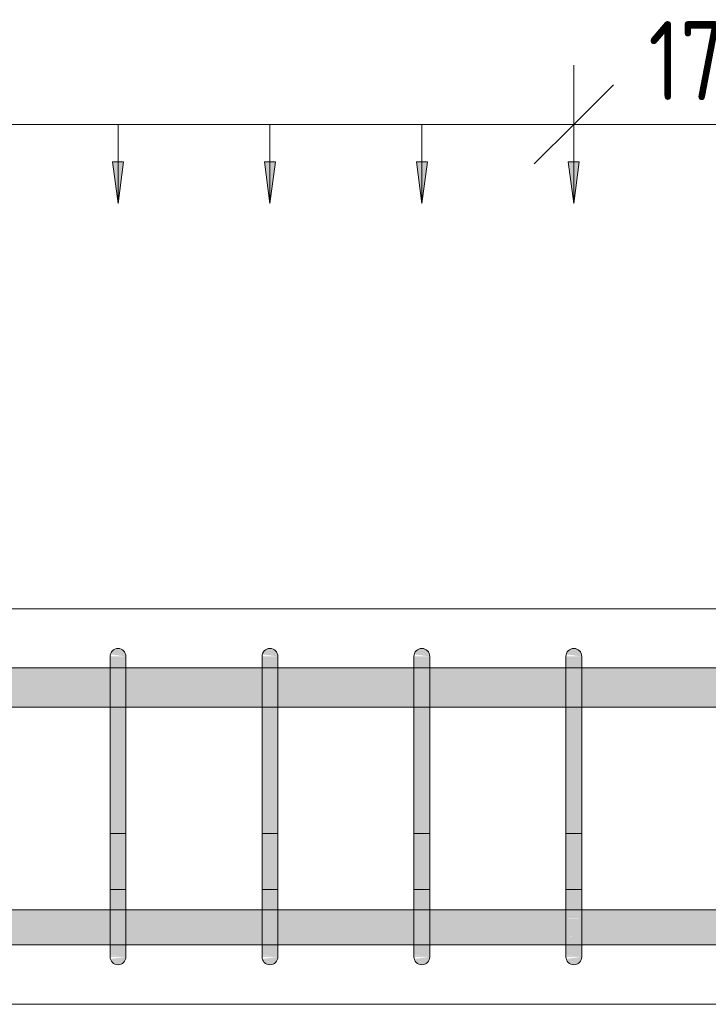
# Model space of a CAD drawing. Header units: millimetres. Extents: x 4307 to 42792, y 1610 to 10025.
# Tile 103 of 256: x 16388 to 16823, y 8670 to 9293. Entities that reach past the tile are written whole.
import ezdxf

# ---------------------------------------------------------------- set-up
doc = ezdxf.new("R2010")
doc.units = ezdxf.units.MM
for name, color, linetype, lineweight in [('A-ANNO-DIMS', 211, 'Continuous', 5), ('A-ANNO-DIMS-25', 211, 'Continuous', 5), ('S-BEAM', 12, 'Continuous', 9), ('S-RBAR', 171, 'Continuous', 5)]:
    doc.layers.add(name, color=color, linetype=linetype, lineweight=lineweight)
doc.styles.add('Arial_1', font='arial.ttf', dxfattribs={"height": 62.5})
doc.styles.add('ISOCPEUR_2', font='isocpeur.ttf', dxfattribs={"width": 0.8, "height": 50})
doc.dimstyles.new('Vnitřní', dxfattribs={"dimscale": 304.8, "dimtxt": 49.799059, "dimasz": 0.164042, "dimexe": 0.123031, "dimexo": 0.0625, "dimgap": 0, "dimtad": 1, "dimdec": 0, "dimzin": 0, "dimdsep": 46, "dimtxsty": 'ISOCPEUR_2', "dimblk1": 'OBLIQUE', "dimblk2": 'OBLIQUE', "dimsah": 1, "dimcen": 0.09, "dimdle": 0.123031, "dimazin": 0, "dimtfac": 1, "dimtdec": 4, "dimtix": 1, "dimtmove": 0, "dimatfit": 3, "dimfxl": 0.123031, "dimfxlon": 1, "dimtvp": 1, "dimtolj": 1, "dimtzin": 0, "dimarcsym": 2})
doc.dimstyles.new('Výztuž_kusy__řezy_', dxfattribs={"dimscale": 304.8, "dimtxt": 0.18, "dimasz": 0, "dimexe": 0, "dimexo": 0.0625, "dimgap": 0.082021, "dimtad": 1, "dimdec": 0, "dimzin": 0, "dimdsep": 46, "dimtxsty": 'Arial_1', "dimblk1": 'NONE', "dimblk2": 'NONE', "dimsah": 1, "dimcen": 0.09, "dimazin": 0, "dimtfac": 1, "dimtdec": 4, "dimtix": 1, "dimtmove": 0, "dimatfit": 3, "dimfxl": 0.164042, "dimfxlon": 1, "dimtvp": 1, "dimtfill": 1, "dimtolj": 1, "dimtzin": 0, "dimarcsym": 2})

# ---------------------------------------------------------------- blocks, each defined once
blk = doc.blocks.new('DIMBLOCK120-V1')
at = {"layer": 'A-ANNO-DIMS-25'}
for points in [[(16354.14, 9176.43), (16357.6, 9202.72), (16350.68, 9202.72)], [(16450.16, 9176.43), (16453.62, 9202.72), (16446.7, 9202.72)]]:
    blk.add_hatch(color=256, dxfattribs=at).paths.add_polyline_path(points)
for p, q in [((16354.14, 9226.43), (16450.16, 9226.43)), ((16354.14, 9226.43), (16354.14, 9226.43)), ((16354.14, 9226.43), (16354.14, 9176.43)), ((16450.16, 9226.43), (16450.16, 9226.43)), ((16450.16, 9226.43), (16450.16, 9176.43)), ((16357.6, 9202.72), (16350.68, 9202.72)), ((16350.68, 9202.72), (16354.14, 9176.43)), ((16354.14, 9176.43), (16357.6, 9202.72)), ((16453.62, 9202.72), (16446.7, 9202.72)), ((16446.7, 9202.72), (16450.16, 9176.43)), ((16450.16, 9176.43), (16453.62, 9202.72))]:
    blk.add_line(p, q, dxfattribs=at)
blk = doc.blocks.new('_None')
blk = doc.blocks.new('DIMBLOCK121-V1')
at = {"layer": 'A-ANNO-DIMS-25'}
for points in [[(16450.16, 9176.43), (16453.62, 9202.72), (16446.7, 9202.72)], [(16546.17, 9176.43), (16549.63, 9202.72), (16542.71, 9202.72)]]:
    blk.add_hatch(color=256, dxfattribs=at).paths.add_polyline_path(points)
for p, q in [((16450.16, 9226.43), (16546.17, 9226.43)), ((16450.16, 9226.43), (16450.16, 9226.43)), ((16450.16, 9226.43), (16450.16, 9176.43)), ((16546.17, 9226.43), (16546.17, 9226.43)), ((16546.17, 9226.43), (16546.17, 9176.43)), ((16453.62, 9202.72), (16446.7, 9202.72)), ((16446.7, 9202.72), (16450.16, 9176.43)), ((16450.16, 9176.43), (16453.62, 9202.72)), ((16549.63, 9202.72), (16542.71, 9202.72)), ((16542.71, 9202.72), (16546.17, 9176.43)), ((16546.17, 9176.43), (16549.63, 9202.72))]:
    blk.add_line(p, q, dxfattribs=at)
blk = doc.blocks.new('DIMBLOCK122-V1')
at = {"layer": 'A-ANNO-DIMS-25'}
for points in [[(16546.17, 9176.43), (16549.63, 9202.72), (16542.71, 9202.72)], [(16642.19, 9176.43), (16645.65, 9202.72), (16638.73, 9202.72)]]:
    blk.add_hatch(color=256, dxfattribs=at).paths.add_polyline_path(points)
for p, q in [((16546.17, 9226.43), (16642.19, 9226.43)), ((16546.17, 9226.43), (16546.17, 9226.43)), ((16546.17, 9226.43), (16546.17, 9176.43)), ((16642.19, 9226.43), (16642.19, 9226.43)), ((16642.19, 9226.43), (16642.19, 9176.43)), ((16549.63, 9202.72), (16542.71, 9202.72)), ((16542.71, 9202.72), (16546.17, 9176.43)), ((16546.17, 9176.43), (16549.63, 9202.72)), ((16645.65, 9202.72), (16638.73, 9202.72)), ((16638.73, 9202.72), (16642.19, 9176.43)), ((16642.19, 9176.43), (16645.65, 9202.72))]:
    blk.add_line(p, q, dxfattribs=at)
blk = doc.blocks.new('DIMBLOCK123-V1')
at = {"layer": 'A-ANNO-DIMS-25'}
for points in [[(16642.19, 9176.43), (16645.65, 9202.72), (16638.73, 9202.72)], [(16738.2, 9176.43), (16741.67, 9202.72), (16734.74, 9202.72)]]:
    blk.add_hatch(color=256, dxfattribs=at).paths.add_polyline_path(points)
for p, q in [((16642.19, 9226.43), (16738.2, 9226.43)), ((16642.19, 9226.43), (16642.19, 9226.43)), ((16642.19, 9226.43), (16642.19, 9176.43)), ((16738.2, 9226.43), (16738.2, 9226.43)), ((16738.2, 9226.43), (16738.2, 9176.43)), ((16645.65, 9202.72), (16638.73, 9202.72)), ((16638.73, 9202.72), (16642.19, 9176.43)), ((16642.19, 9176.43), (16645.65, 9202.72)), ((16741.67, 9202.72), (16734.74, 9202.72)), ((16734.74, 9202.72), (16738.2, 9176.43)), ((16738.2, 9176.43), (16741.67, 9202.72))]:
    blk.add_line(p, q, dxfattribs=at)
blk = doc.blocks.new('DIMBLOCK124-V1')
at = {"layer": 'A-ANNO-DIMS-25'}
for points in [[(15490, 9176.43), (15493.46, 9202.72), (15486.54, 9202.72)], [(15586.02, 9176.43), (15589.48, 9202.72), (15582.55, 9202.72)], [(15682.03, 9176.43), (15685.49, 9202.72), (15678.57, 9202.72)], [(15778.05, 9176.43), (15781.51, 9202.72), (15774.59, 9202.72)], [(15874.06, 9176.43), (15877.52, 9202.72), (15870.6, 9202.72)], [(15970.08, 9176.43), (15973.54, 9202.72), (15966.62, 9202.72)], [(16066.09, 9176.43), (16069.56, 9202.72), (16062.63, 9202.72)], [(16162.11, 9176.43), (16165.57, 9202.72), (16158.65, 9202.72)], [(16258.13, 9176.43), (16261.59, 9202.72), (16254.66, 9202.72)], [(16354.14, 9176.43), (16357.6, 9202.72), (16350.68, 9202.72)], [(16450.16, 9176.43), (16453.62, 9202.72), (16446.7, 9202.72)], [(16546.17, 9176.43), (16549.63, 9202.72), (16542.71, 9202.72)], [(16642.19, 9176.43), (16645.65, 9202.72), (16638.73, 9202.72)], [(16738.2, 9176.43), (16741.67, 9202.72), (16734.74, 9202.72)]]:
    blk.add_hatch(color=256, dxfattribs=at).paths.add_polyline_path(points)
for p, q in [((15490, 9226.43), (16738.2, 9226.43)), ((15490, 9226.43), (15586.02, 9226.43)), ((15490, 9226.43), (15490, 9226.43)), ((15490, 9226.43), (15490, 9176.43)), ((15586.02, 9226.43), (15682.03, 9226.43)), ((15586.02, 9226.43), (15586.02, 9226.43)), ((15586.02, 9226.43), (15586.02, 9176.43)), ((15682.03, 9226.43), (15778.05, 9226.43)), ((15682.03, 9226.43), (15682.03, 9226.43)), ((15682.03, 9226.43), (15682.03, 9176.43)), ((15778.05, 9226.43), (15874.06, 9226.43)), ((15778.05, 9226.43), (15778.05, 9226.43)), ((15778.05, 9226.43), (15778.05, 9176.43)), ((15874.06, 9226.43), (15970.08, 9226.43)), ((15874.06, 9226.43), (15874.06, 9226.43)), ((15874.06, 9226.43), (15874.06, 9176.43)), ((15970.08, 9226.43), (16066.09, 9226.43)), ((15970.08, 9226.43), (15970.08, 9226.43)), ((15970.08, 9226.43), (15970.08, 9176.43)), ((16066.09, 9226.43), (16162.11, 9226.43)), ((16066.09, 9226.43), (16066.09, 9226.43)), ((16066.09, 9226.43), (16066.09, 9176.43)), ((16162.11, 9226.43), (16258.13, 9226.43)), ((16162.11, 9226.43), (16162.11, 9226.43)), ((16162.11, 9226.43), (16162.11, 9176.43)), ((16258.13, 9226.43), (16354.14, 9226.43)), ((16258.13, 9226.43), (16258.13, 9226.43)), ((16258.13, 9226.43), (16258.13, 9176.43)), ((16354.14, 9226.43), (16450.16, 9226.43)), ((16354.14, 9226.43), (16354.14, 9226.43)), ((16354.14, 9226.43), (16354.14, 9176.43)), ((16450.16, 9226.43), (16546.17, 9226.43)), ((16450.16, 9226.43), (16450.16, 9226.43)), ((16450.16, 9226.43), (16450.16, 9176.43)), ((16546.17, 9226.43), (16642.19, 9226.43)), ((16546.17, 9226.43), (16546.17, 9226.43)), ((16546.17, 9226.43), (16546.17, 9176.43)), ((16642.19, 9226.43), (16738.2, 9226.43)), ((16642.19, 9226.43), (16642.19, 9226.43)), ((16642.19, 9226.43), (16642.19, 9176.43)), ((16738.2, 9226.43), (16738.2, 9226.43)), ((16738.2, 9226.43), (16738.2, 9176.43)), ((15493.46, 9202.72), (15486.54, 9202.72)), ((15486.54, 9202.72), (15490, 9176.43)), ((15490, 9176.43), (15493.46, 9202.72)), ((15589.48, 9202.72), (15582.55, 9202.72)), ((15582.55, 9202.72), (15586.02, 9176.43)), ((15586.02, 9176.43), (15589.48, 9202.72)), ((15685.49, 9202.72), (15678.57, 9202.72)), ((15678.57, 9202.72), (15682.03, 9176.43)), ((15682.03, 9176.43), (15685.49, 9202.72)), ((15781.51, 9202.72), (15774.59, 9202.72)), ((15774.59, 9202.72), (15778.05, 9176.43)), ((15778.05, 9176.43), (15781.51, 9202.72)), ((15877.52, 9202.72), (15870.6, 9202.72)), ((15870.6, 9202.72), (15874.06, 9176.43)), ((15874.06, 9176.43), (15877.52, 9202.72)), ((15973.54, 9202.72), (15966.62, 9202.72)), ((15966.62, 9202.72), (15970.08, 9176.43)), ((15970.08, 9176.43), (15973.54, 9202.72)), ((16069.56, 9202.72), (16062.63, 9202.72)), ((16062.63, 9202.72), (16066.09, 9176.43)), ((16066.09, 9176.43), (16069.56, 9202.72)), ((16165.57, 9202.72), (16158.65, 9202.72)), ((16158.65, 9202.72), (16162.11, 9176.43)), ((16162.11, 9176.43), (16165.57, 9202.72)), ((16261.59, 9202.72), (16254.66, 9202.72)), ((16254.66, 9202.72), (16258.13, 9176.43)), ((16258.13, 9176.43), (16261.59, 9202.72)), ((16357.6, 9202.72), (16350.68, 9202.72)), ((16350.68, 9202.72), (16354.14, 9176.43)), ((16354.14, 9176.43), (16357.6, 9202.72)), ((16453.62, 9202.72), (16446.7, 9202.72)), ((16446.7, 9202.72), (16450.16, 9176.43)), ((16450.16, 9176.43), (16453.62, 9202.72)), ((16549.63, 9202.72), (16542.71, 9202.72)), ((16542.71, 9202.72), (16546.17, 9176.43)), ((16546.17, 9176.43), (16549.63, 9202.72)), ((16645.65, 9202.72), (16638.73, 9202.72)), ((16638.73, 9202.72), (16642.19, 9176.43)), ((16642.19, 9176.43), (16645.65, 9202.72)), ((16741.67, 9202.72), (16734.74, 9202.72)), ((16734.74, 9202.72), (16738.2, 9176.43)), ((16738.2, 9176.43), (16741.67, 9202.72))]:
    blk.add_line(p, q, dxfattribs=at)
blk = doc.blocks.new('DIMBLOCK212-V1')
at = {"layer": 'A-ANNO-DIMS-25'}
for p, q in [((16738.2, 9226.43), (16738.2, 9263.93)), ((16908.2, 9226.43), (16908.2, 9263.93)), ((16738.2, 9226.43), (16763.2, 9251.43)), ((16908.2, 9226.43), (16933.2, 9251.43)), ((16700.7, 9226.43), (16945.7, 9226.43)), ((16738.2, 9226.43), (16713.2, 9201.43)), ((16738.2, 9226.43), (16738.2, 9188.93)), ((16908.2, 9226.43), (16883.2, 9201.43)), ((16908.2, 9226.43), (16908.2, 9188.93))]:
    blk.add_line(p, q, dxfattribs=at)
at = {"layer": 'A-ANNO-DIMS-25', "color": 0, "insert": (16785.38, 9291.76), "char_height": 50, "width": 90.7875, "attachment_point": 1, "line_spacing_factor": 1.149209, "style": 'ISOCPEUR_2'}
blk.add_mtext('170', dxfattribs=at)
blk = doc.blocks.new('_Oblique')
at = {"color": 0, "linetype": 'ByBlock', "lineweight": -2}
blk.add_line((-0.5, -0.5), (0.5, 0.5), dxfattribs=at)

msp = doc.modelspace()

# ---------------------------------------------------------------- hatches: boundary and pattern name
at = {"layer": 'S-RBAR'}
for points in [[(16455.16, 8890), (16454.99, 8891.29), (16454.49, 8892.5), (16453.69, 8893.54), (16452.66, 8894.33), (16451.45, 8894.83), (16450.16, 8895), (16448.86, 8894.83), (16447.66, 8894.33), (16446.62, 8893.54), (16445.83, 8892.5), (16445.33, 8891.29), (16454.99, 8890.02)], [(16551.17, 8890), (16551, 8891.29), (16550.5, 8892.5), (16549.71, 8893.54), (16548.67, 8894.33), (16547.47, 8894.83), (16546.17, 8895), (16544.88, 8894.83), (16543.67, 8894.33), (16542.64, 8893.54), (16541.84, 8892.5), (16541.34, 8891.29), (16551, 8890.02)], [(16647.19, 8890), (16647.02, 8891.29), (16646.52, 8892.5), (16645.72, 8893.54), (16644.69, 8894.33), (16643.48, 8894.83), (16642.19, 8895), (16640.89, 8894.83), (16639.69, 8894.33), (16638.65, 8893.54), (16637.86, 8892.5), (16637.36, 8891.29), (16647.02, 8890.02)], [(16743.2, 8890), (16743.03, 8891.29), (16742.53, 8892.5), (16741.74, 8893.54), (16740.7, 8894.33), (16739.5, 8894.83), (16738.2, 8895), (16736.91, 8894.83), (16735.7, 8894.33), (16734.67, 8893.54), (16733.87, 8892.5), (16733.38, 8891.29), (16743.03, 8890.02)], [(16455.16, 8865), (16455.16, 8890), (16445.16, 8890), (16445.16, 8865)], [(16551.17, 8865), (16551.17, 8890), (16541.17, 8890), (16541.17, 8865)], [(16647.19, 8865), (16647.19, 8890), (16637.19, 8890), (16637.19, 8865)], [(16743.2, 8865), (16743.2, 8890), (16733.2, 8890), (16733.2, 8865)], [(16455.16, 8725), (16455.16, 8865), (16445.16, 8865), (16445.16, 8725)], [(16551.17, 8725), (16551.17, 8865), (16541.17, 8865), (16541.17, 8725)], [(16647.19, 8725), (16647.19, 8865), (16637.19, 8865), (16637.19, 8725)], [(16743.2, 8725), (16743.2, 8865), (16733.2, 8865), (16733.2, 8725)], [(16450.16, 8695), (16451.45, 8695.17), (16452.66, 8695.67), (16453.69, 8696.46), (16454.49, 8697.5), (16454.99, 8698.71), (16454.99, 8699.98), (16445.33, 8698.71), (16445.83, 8697.5), (16446.62, 8696.46), (16447.66, 8695.67), (16448.86, 8695.17)], [(16546.17, 8695), (16547.47, 8695.17), (16548.67, 8695.67), (16549.71, 8696.46), (16550.5, 8697.5), (16551, 8698.71), (16551, 8699.98), (16541.34, 8698.71), (16541.84, 8697.5), (16542.64, 8696.46), (16543.67, 8695.67), (16544.88, 8695.17)], [(16642.19, 8695), (16643.48, 8695.17), (16644.69, 8695.67), (16645.72, 8696.46), (16646.52, 8697.5), (16647.02, 8698.71), (16647.02, 8699.98), (16637.36, 8698.71), (16637.86, 8697.5), (16638.65, 8696.46), (16639.69, 8695.67), (16640.89, 8695.17)], [(16738.2, 8695), (16739.5, 8695.17), (16740.7, 8695.67), (16741.74, 8696.46), (16742.53, 8697.5), (16743.03, 8698.71), (16743.03, 8699.98), (16733.38, 8698.71), (16733.87, 8697.5), (16734.67, 8696.46), (16736.19, 8695.47), (16736.91, 8695.17)]]:
    msp.add_hatch(color=7, dxfattribs=at).paths.add_polyline_path(points)
h = msp.add_hatch(color=7, dxfattribs=at)
h.paths.add_polyline_path([(12385, 8857.8), (12548.61, 8857.8), (12548.61, 8882.8), (12385, 8882.8), (12385, 8879.13)])
h.paths.add_polyline_path([(15035, 8857.8), (15035, 8882.8), (14995, 8882.8), (14995, 8857.8), (15008.46, 8857.8)])
h.paths.add_polyline_path([(17600.05, 8857.8), (17645, 8857.8), (17645, 8882.8), (17480.45, 8882.8), (17480.45, 8857.8), (17521.52, 8857.8)])
h.paths.add_polyline_path([(15145, 8857.8), (15185, 8857.8), (15185, 8882.8), (15145, 8882.8), (15145, 8865)])
h.paths.add_polyline_path([(12558.61, 8857.8), (12737.69, 8857.8), (12737.69, 8882.8), (12558.61, 8882.8), (12558.61, 8865)])
h.paths.add_polyline_path([(15095, 8857.8), (15135, 8857.8), (15135, 8882.8), (15095, 8882.8), (15095, 8865)])
h.paths.add_polyline_path([(15085, 8857.8), (15085, 8882.8), (15045, 8882.8), (15045, 8857.8)])
h.paths.add_polyline_path([(17470.45, 8857.8), (17470.45, 8882.8), (17291.37, 8882.8), (17291.37, 8857.8), (17442.99, 8857.8)])
h.paths.add_polyline_path([(14935, 8857.8), (14935, 8882.8), (14895, 8882.8), (14895, 8857.8), (14929.93, 8857.8)])
h.paths.add_polyline_path([(15195, 8857.8), (15235, 8857.8), (15235, 8882.8), (15195, 8882.8), (15195, 8865)])
h.paths.add_polyline_path([(12747.69, 8857.8), (12926.77, 8857.8), (12926.77, 8882.8), (12747.69, 8882.8), (12747.69, 8865)])
h.paths.add_polyline_path([(14985, 8857.8), (14985, 8882.8), (14945, 8882.8), (14945, 8857.8)])
h.paths.add_polyline_path([(17281.37, 8857.8), (17281.37, 8882.8), (17102.29, 8882.8), (17102.29, 8857.8), (17128.85, 8857.8)])
h.paths.add_polyline_path([(15295, 8857.8), (15335, 8857.8), (15335, 8882.8), (15295, 8882.8), (15295, 8865)])
h.paths.add_polyline_path([(15245, 8857.8), (15285, 8857.8), (15285, 8882.8), (15245, 8882.8), (15245, 8865)])
h.paths.add_polyline_path([(14885, 8857.8), (14885, 8882.8), (14845, 8882.8), (14845, 8857.8), (14851.39, 8857.8)])
h.paths.add_polyline_path([(12936.77, 8857.8), (13115.85, 8857.8), (13115.85, 8882.8), (12936.77, 8882.8), (12936.77, 8865)])
h.paths.add_polyline_path([(14785, 8857.8), (14785, 8882.8), (14745, 8882.8), (14745, 8857.8), (14772.86, 8857.8)])
h.paths.add_polyline_path([(15395, 8857.8), (15485, 8857.8), (15485, 8882.8), (15395, 8882.8), (15395, 8865)])
h.paths.add_polyline_path([(17092.29, 8857.8), (17092.29, 8882.8), (16913.2, 8882.8), (16913.2, 8857.8), (17050.32, 8857.8)])
h.paths.add_polyline_path([(15345, 8857.8), (15385, 8857.8), (15385, 8882.8), (15345, 8882.8), (15345, 8865)])
h.paths.add_polyline_path([(14835, 8857.8), (14835, 8882.8), (14795, 8882.8), (14795, 8857.8)])
h.paths.add_polyline_path([(14735, 8857.8), (14735, 8882.8), (14695, 8882.8), (14695, 8857.8)])
h.paths.add_polyline_path([(13125.85, 8857.8), (13286.8, 8857.8), (13286.8, 8882.8), (13125.85, 8882.8), (13125.85, 8865)])
h.paths.add_polyline_path([(13296.8, 8857.8), (13382.81, 8857.8), (13382.81, 8882.8), (13296.8, 8882.8), (13296.8, 8865)])
h.paths.add_polyline_path([(15495, 8857.8), (15581.02, 8857.8), (15581.02, 8882.8), (15495, 8882.8), (15495, 8865)])
h.paths.add_polyline_path([(16903.2, 8857.8), (16903.2, 8882.8), (16743.2, 8882.8), (16743.2, 8857.8), (16893.25, 8857.8)])
h.paths.add_polyline_path([(14635, 8857.8), (14635, 8882.8), (14545, 8882.8), (14545, 8857.8), (14615.8, 8857.8)])
h.paths.add_polyline_path([(15591.02, 8857.8), (15677.03, 8857.8), (15677.03, 8882.8), (15591.02, 8882.8), (15591.02, 8865)])
h.paths.add_polyline_path([(16733.2, 8857.8), (16733.2, 8882.8), (16647.19, 8882.8), (16647.19, 8857.8), (16657.66, 8857.8)])
h.paths.add_polyline_path([(14685, 8857.8), (14685, 8882.8), (14645, 8882.8), (14645, 8857.8)])
h.paths.add_polyline_path([(15687.03, 8857.8), (15773.05, 8857.8), (15773.05, 8882.8), (15687.03, 8882.8), (15687.03, 8865)])
h.paths.add_polyline_path([(13392.81, 8857.8), (13478.83, 8857.8), (13478.83, 8882.8), (13392.81, 8882.8), (13392.81, 8865)])
h.paths.add_polyline_path([(14535, 8857.8), (14535, 8882.8), (14448.98, 8882.8), (14448.98, 8857.8), (14458.73, 8857.8)])
h.paths.add_polyline_path([(15783.05, 8857.8), (15869.06, 8857.8), (15869.06, 8882.8), (15783.05, 8882.8), (15783.05, 8865)])
h.paths.add_polyline_path([(16637.19, 8857.8), (16637.19, 8882.8), (16551.17, 8882.8), (16551.17, 8857.8), (16579.12, 8857.8)])
h.paths.add_polyline_path([(14438.98, 8857.8), (14438.98, 8882.8), (14352.97, 8882.8), (14352.97, 8857.8), (14380.2, 8857.8)])
h.paths.add_polyline_path([(13488.83, 8857.8), (13574.84, 8857.8), (13574.84, 8882.8), (13488.83, 8882.8), (13488.83, 8865)])
h.paths.add_polyline_path([(14342.97, 8857.8), (14342.97, 8882.8), (14256.95, 8882.8), (14256.95, 8857.8), (14301.66, 8857.8)])
h.paths.add_polyline_path([(15879.06, 8857.8), (15965.08, 8857.8), (15965.08, 8882.8), (15879.06, 8882.8), (15879.06, 8865)])
h.paths.add_polyline_path([(14246.95, 8857.8), (14246.95, 8882.8), (14160.94, 8882.8), (14160.94, 8857.8), (14223.13, 8857.8)])
h.paths.add_polyline_path([(13584.84, 8857.8), (13670.86, 8857.8), (13670.86, 8882.8), (13584.84, 8882.8), (13584.84, 8865)])
h.paths.add_polyline_path([(15975.08, 8857.8), (16061.09, 8857.8), (16061.09, 8882.8), (15975.08, 8882.8), (15975.08, 8865)])
h.paths.add_polyline_path([(16541.17, 8857.8), (16541.17, 8882.8), (16455.16, 8882.8), (16455.16, 8857.8), (16500.59, 8857.8)])
h.paths.add_polyline_path([(14150.94, 8857.8), (14150.94, 8882.8), (14064.92, 8882.8), (14064.92, 8857.8), (14144.6, 8857.8)])
h.paths.add_polyline_path([(16071.09, 8857.8), (16157.11, 8857.8), (16157.11, 8882.8), (16071.09, 8882.8), (16071.09, 8865)])
h.paths.add_polyline_path([(16445.16, 8857.8), (16445.16, 8882.8), (16359.14, 8882.8), (16359.14, 8857.8), (16422.06, 8857.8)])
h.paths.add_polyline_path([(14054.92, 8857.8), (14054.92, 8882.8), (13968.91, 8882.8), (13968.91, 8857.8), (13987.53, 8857.8)])
h.paths.add_polyline_path([(16167.11, 8857.8), (16253.13, 8857.8), (16253.13, 8882.8), (16167.11, 8882.8), (16167.11, 8865)])
h.paths.add_polyline_path([(13958.91, 8857.8), (13958.91, 8882.8), (13872.89, 8882.8), (13872.89, 8857.8), (13909, 8857.8)])
h.paths.add_polyline_path([(13680.86, 8857.8), (13766.87, 8857.8), (13766.87, 8882.8), (13680.86, 8882.8), (13680.86, 8865)])
h.paths.add_polyline_path([(13776.87, 8857.8), (13862.89, 8857.8), (13862.89, 8882.8), (13776.87, 8882.8), (13776.87, 8865)])
h.paths.add_polyline_path([(16263.13, 8857.8), (16349.14, 8857.8), (16349.14, 8882.8), (16263.13, 8882.8), (16263.13, 8865)])
h = msp.add_hatch(color=7, dxfattribs=at)
h.paths.add_polyline_path([(17659.53, 8707.64), (17659.53, 8729.64), (17480.45, 8729.64), (17480.45, 8707.64), (17639.32, 8707.64)])
h.paths.add_polyline_path([(16743.2, 8707.64), (16903.2, 8707.92), (16903.2, 8729.64), (16743.2, 8729.64), (16743.2, 8707.92)])
h.paths.add_polyline_path([(16733.2, 8707.64), (16733.2, 8729.64), (16647.19, 8729.64), (16647.19, 8707.64), (16696.92, 8707.64)])
h.paths.add_polyline_path([(15045, 8707.64), (15085, 8707.92), (15085, 8729.64), (15045, 8729.64), (15045, 8707.92)])
h.paths.add_polyline_path([(16913.2, 8707.64), (17092.29, 8707.92), (17092.29, 8729.64), (16913.2, 8729.64), (16913.2, 8707.92)])
h.paths.add_polyline_path([(16637.19, 8707.64), (16637.19, 8729.64), (16551.17, 8729.64), (16551.17, 8707.64), (16618.39, 8707.64)])
h.paths.add_polyline_path([(20285, 8707.64), (20285, 8729.64), (20245, 8729.64), (20245, 8707.64), (20270.18, 8707.64)])
h.paths.add_polyline_path([(17102.29, 8707.64), (17281.37, 8707.92), (17281.37, 8729.64), (17102.29, 8729.64), (17102.29, 8707.92)])
h.paths.add_polyline_path([(16541.17, 8707.64), (16541.17, 8729.64), (16455.16, 8729.64), (16455.16, 8707.64), (16539.86, 8707.64)])
h.paths.add_polyline_path([(20302.3, 8707.64), (20302.3, 8729.64), (20295, 8729.64), (20295, 8707.64)])
h.paths.add_polyline_path([(17291.37, 8707.64), (17470.45, 8707.92), (17470.45, 8729.64), (17291.37, 8729.64), (17291.37, 8707.92)])
h.paths.add_polyline_path([(15027.7, 8707.64), (15035, 8707.92), (15035, 8729.64), (15027.7, 8729.64), (15027.7, 8707.92)])
h.paths.add_polyline_path([(16445.16, 8707.64), (16445.16, 8729.64), (16359.14, 8729.64), (16359.14, 8707.64), (16422.06, 8707.64)])
h.paths.add_polyline_path([(17669.53, 8707.64), (17848.61, 8707.92), (17848.61, 8729.64), (17669.53, 8729.64), (17669.53, 8707.92)])
h.paths.add_polyline_path([(16349.14, 8707.64), (16349.14, 8729.64), (16263.13, 8729.64), (16263.13, 8707.64), (16343.52, 8707.64)])
h.paths.add_polyline_path([(15095, 8707.64), (15135, 8707.92), (15135, 8729.64), (15095, 8729.64), (15095, 8707.92)])
h.paths.add_polyline_path([(17858.61, 8707.64), (18037.69, 8707.92), (18037.69, 8729.64), (17858.61, 8729.64), (17858.61, 8707.92)])
h.paths.add_polyline_path([(15145, 8707.64), (15185, 8707.92), (15185, 8729.64), (15145, 8729.64), (15145, 8707.92)])
h.paths.add_polyline_path([(18047.69, 8707.64), (18226.77, 8707.92), (18226.77, 8729.64), (18047.69, 8729.64), (18047.69, 8707.92)])
h.paths.add_polyline_path([(20235, 8707.64), (20235, 8729.64), (20195, 8729.64), (20195, 8707.64), (20230.91, 8707.64)])
h.paths.add_polyline_path([(16253.13, 8707.64), (16253.13, 8729.64), (16167.11, 8729.64), (16167.11, 8707.64), (16225.72, 8707.64)])
h.paths.add_polyline_path([(16157.11, 8707.64), (16157.11, 8729.64), (16071.09, 8729.64), (16071.09, 8707.64), (16147.19, 8707.64)])
h.paths.add_polyline_path([(18236.77, 8707.64), (18415.85, 8707.92), (18415.85, 8729.64), (18236.77, 8729.64), (18236.77, 8707.92)])
h.paths.add_polyline_path([(18425.85, 8707.64), (18586.8, 8707.92), (18586.8, 8729.64), (18425.85, 8729.64), (18425.85, 8707.92)])
h.paths.add_polyline_path([(20185, 8707.64), (20185, 8729.64), (20145, 8729.64), (20145, 8707.64), (20152.38, 8707.64)])
h.paths.add_polyline_path([(18596.8, 8707.64), (18682.81, 8707.92), (18682.81, 8729.64), (18596.8, 8729.64), (18596.8, 8707.92)])
h.paths.add_polyline_path([(20135, 8707.64), (20135, 8729.64), (20095, 8729.64), (20095, 8707.64), (20113.11, 8707.64)])
h.paths.add_polyline_path([(18692.81, 8707.64), (18778.83, 8707.92), (18778.83, 8729.64), (18692.81, 8729.64), (18692.81, 8707.92)])
h.paths.add_polyline_path([(16061.09, 8707.64), (16061.09, 8729.64), (15975.08, 8729.64), (15975.08, 8707.64), (16029.39, 8707.64)])
h.paths.add_polyline_path([(15965.08, 8707.64), (15965.08, 8729.64), (15879.06, 8729.64), (15879.06, 8707.64), (15950.86, 8707.64)])
h.paths.add_polyline_path([(18788.83, 8707.64), (18874.84, 8707.92), (18874.84, 8729.64), (18788.83, 8729.64), (18788.83, 8707.92)])
h.paths.add_polyline_path([(18884.84, 8707.64), (18970.86, 8707.92), (18970.86, 8729.64), (18884.84, 8729.64), (18884.84, 8707.92)])
h.paths.add_polyline_path([(15195, 8707.64), (15235, 8707.92), (15235, 8729.64), (15195, 8729.64), (15195, 8707.92)])
h.paths.add_polyline_path([(18980.86, 8707.64), (19066.87, 8707.92), (19066.87, 8729.64), (18980.86, 8729.64), (18980.86, 8707.92)])
h.paths.add_polyline_path([(15869.06, 8707.64), (15869.06, 8729.64), (15783.05, 8729.64), (15783.05, 8707.64), (15833.06, 8707.64)])
h.paths.add_polyline_path([(15773.05, 8707.64), (15773.05, 8729.64), (15687.03, 8729.64), (15687.03, 8707.64), (15754.52, 8707.64)])
h.paths.add_polyline_path([(19076.87, 8707.64), (19162.89, 8707.92), (19162.89, 8729.64), (19076.87, 8729.64), (19076.87, 8707.92)])
h.paths.add_polyline_path([(20085, 8707.64), (20085, 8729.64), (20045, 8729.64), (20045, 8707.64), (20073.85, 8707.64)])
h.paths.add_polyline_path([(15677.03, 8707.64), (15677.03, 8729.64), (15591.02, 8729.64), (15591.02, 8707.64), (15675.99, 8707.64)])
h.paths.add_polyline_path([(19172.89, 8707.64), (19258.91, 8707.92), (19258.91, 8729.64), (19172.89, 8729.64), (19172.89, 8707.92)])
h.paths.add_polyline_path([(19268.91, 8707.64), (19354.92, 8707.92), (19354.92, 8729.64), (19268.91, 8729.64), (19268.91, 8707.92)])
h.paths.add_polyline_path([(20035, 8707.64), (20035, 8729.64), (19995, 8729.64), (19995, 8707.64), (20034.58, 8707.64)])
h.paths.add_polyline_path([(15581.02, 8707.64), (15581.02, 8729.64), (15495, 8729.64), (15495, 8707.64), (15558.19, 8707.64)])
h.paths.add_polyline_path([(19364.92, 8707.64), (19450.94, 8707.92), (19450.94, 8729.64), (19364.92, 8729.64), (19364.92, 8707.92)])
h.paths.add_polyline_path([(19460.94, 8707.64), (19546.95, 8707.92), (19546.95, 8729.64), (19460.94, 8729.64), (19460.94, 8707.92)])
h.paths.add_polyline_path([(19985, 8707.64), (19985, 8729.64), (19945, 8729.64), (19945, 8707.64), (19956.05, 8707.64)])
h.paths.add_polyline_path([(15485, 8707.64), (15485, 8729.64), (15395, 8729.64), (15395, 8707.64), (15479.66, 8707.64)])
h.paths.add_polyline_path([(19556.95, 8707.64), (19642.97, 8707.92), (19642.97, 8729.64), (19556.95, 8729.64), (19556.95, 8707.92)])
h.paths.add_polyline_path([(15385, 8707.64), (15385, 8729.64), (15345, 8729.64), (15345, 8707.64), (15361.86, 8707.64)])
h.paths.add_polyline_path([(19652.97, 8707.64), (19738.98, 8707.92), (19738.98, 8729.64), (19652.97, 8729.64), (19652.97, 8707.92)])
h.paths.add_polyline_path([(15245, 8707.64), (15285, 8707.92), (15285, 8729.64), (15245, 8729.64), (15245, 8707.92)])
h.paths.add_polyline_path([(19748.98, 8707.64), (19835, 8707.92), (19835, 8729.64), (19748.98, 8729.64), (19748.98, 8707.92)])
h.paths.add_polyline_path([(15295, 8707.64), (15335, 8707.92), (15335, 8729.64), (15295, 8729.64), (15295, 8707.92)])
h.paths.add_polyline_path([(19845, 8707.64), (19935, 8707.92), (19935, 8729.64), (19845, 8729.64), (19845, 8707.92)])
h = msp.add_hatch(color=7, dxfattribs=at)
h.paths.add_polyline_path([(16455.16, 8703.08), (16455.16, 8703.74), (16453.8, 8703.89), (16452.96, 8703.51)])
h.paths.add_polyline_path([(16449.67, 8705.53), (16447.98, 8707.49), (16445.16, 8707.92), (16445.16, 8706.75)])
h.paths.add_polyline_path([(16455.16, 8711.72), (16455.16, 8713.44), (16445.16, 8715.43), (16449.88, 8711.91)])
h.paths.add_polyline_path([(16453.13, 8724.03), (16455.16, 8724.24), (16455.16, 8725), (16445.16, 8725), (16445.16, 8724.03)])
h = msp.add_hatch(color=7, dxfattribs=at)
h.paths.add_polyline_path([(16445.16, 8715.43), (16455.16, 8713.44), (16455.16, 8724.24), (16453.13, 8724.03), (16445.16, 8724.03), (16445.16, 8719.69)])
h.paths.add_polyline_path([(16455.16, 8700), (16455.16, 8703.08), (16452.96, 8703.51), (16453.8, 8703.89), (16455.16, 8703.74), (16455.16, 8711.72), (16450.63, 8711.99), (16445.16, 8715.43), (16445.16, 8708.15), (16448.13, 8707.32), (16449.67, 8705.53), (16445.16, 8706.75), (16445.33, 8700.99), (16447.24, 8700.85), (16451.45, 8700.4)])
h.paths.add_polyline_path([(16455.16, 8700), (16445.16, 8700.85), (16445.33, 8700), (16450.16, 8700)])
h = msp.add_hatch(color=7, dxfattribs=at)
h.paths.add_polyline_path([(16551.17, 8703.08), (16551.17, 8703.74), (16549.82, 8703.89), (16548.97, 8703.51)])
h.paths.add_polyline_path([(16545.68, 8705.53), (16544, 8707.49), (16541.17, 8707.92), (16541.17, 8706.75)])
h.paths.add_polyline_path([(16551.17, 8711.72), (16551.17, 8713.44), (16541.17, 8715.43), (16545.9, 8711.91)])
h.paths.add_polyline_path([(16549.14, 8724.03), (16551.17, 8724.24), (16551.17, 8725), (16541.17, 8725), (16541.17, 8724.03)])
h = msp.add_hatch(color=7, dxfattribs=at)
h.paths.add_polyline_path([(16551.17, 8700), (16551.17, 8703.08), (16548.97, 8703.51), (16549.82, 8703.89), (16551.17, 8703.74), (16551.17, 8711.72), (16546.64, 8711.99), (16541.17, 8715.43), (16541.17, 8708.15), (16544.15, 8707.32), (16545.68, 8705.53), (16541.17, 8706.75), (16541.34, 8700.99), (16543.26, 8700.85), (16547.47, 8700.4)])
h.paths.add_polyline_path([(16551.17, 8700), (16541.17, 8700.85), (16541.34, 8700), (16546.17, 8700)])
h.paths.add_polyline_path([(16551.17, 8713.44), (16551.17, 8724.24), (16549.14, 8724.03), (16541.17, 8724.03), (16541.17, 8715.43)])
h = msp.add_hatch(color=7, dxfattribs=at)
h.paths.add_polyline_path([(16647.19, 8703.08), (16647.19, 8703.74), (16645.83, 8703.89), (16644.99, 8703.51)])
h.paths.add_polyline_path([(16641.7, 8705.53), (16640.02, 8707.49), (16637.19, 8707.92), (16637.19, 8706.75)])
h.paths.add_polyline_path([(16647.19, 8711.72), (16647.19, 8713.44), (16637.19, 8715.43), (16641.91, 8711.91)])
h.paths.add_polyline_path([(16645.16, 8724.03), (16647.19, 8724.24), (16647.19, 8725), (16637.19, 8725), (16637.19, 8724.03)])
h = msp.add_hatch(color=7, dxfattribs=at)
h.paths.add_polyline_path([(16637.19, 8715.43), (16647.19, 8713.44), (16647.19, 8724.24), (16645.16, 8724.03), (16637.19, 8724.03), (16637.19, 8719.69)])
h.paths.add_polyline_path([(16647.19, 8700), (16647.19, 8703.08), (16644.99, 8703.51), (16645.83, 8703.89), (16647.19, 8703.74), (16647.19, 8711.72), (16642.66, 8711.99), (16637.19, 8715.43), (16637.19, 8708.15), (16640.16, 8707.32), (16641.7, 8705.53), (16637.19, 8706.75), (16637.36, 8700.99), (16639.28, 8700.85), (16643.48, 8700.4)])
h.paths.add_polyline_path([(16647.19, 8700), (16637.19, 8700.85), (16637.36, 8700), (16642.19, 8700)])
h = msp.add_hatch(color=7, dxfattribs=at)
h.paths.add_polyline_path([(16743.2, 8703.08), (16743.2, 8703.74), (16741.85, 8703.89), (16741, 8703.51)])
h.paths.add_polyline_path([(16737.71, 8705.53), (16736.03, 8707.49), (16733.2, 8707.92), (16733.2, 8706.75), (16736.19, 8705.94)])
h.paths.add_polyline_path([(16743.2, 8711.72), (16743.2, 8713.44), (16733.2, 8715.43), (16737.93, 8711.91)])
h.paths.add_polyline_path([(16733.2, 8724.03), (16743.2, 8724.24), (16743.2, 8725), (16733.2, 8725)])
h = msp.add_hatch(color=7, dxfattribs=at)
h.paths.add_polyline_path([(16743.2, 8700), (16743.2, 8703.08), (16741, 8703.51), (16741.85, 8703.89), (16743.2, 8703.74), (16743.2, 8711.72), (16738.67, 8711.99), (16737.87, 8712.5), (16736.19, 8712.5), (16736.19, 8713.56), (16733.2, 8715.43), (16733.2, 8708.15), (16736.19, 8707.31), (16737.71, 8705.53), (16733.2, 8706.75), (16733.38, 8700.99), (16736.19, 8700.76), (16739.5, 8700.4)])
h.paths.add_polyline_path([(16743.2, 8700), (16733.2, 8700.85), (16733.38, 8700), (16736.19, 8700)])
h.paths.add_polyline_path([(16743.2, 8713.44), (16743.2, 8724.24), (16741.18, 8724.03), (16733.2, 8724.03), (16733.2, 8715.43), (16736.19, 8714.84)])

# ---------------------------------------------------------------- linework, layer by layer
at = {"layer": 'S-BEAM'}
for p, q in [((15190, 8920), (20140, 8920)), ((15190, 8920), (20140, 8920)), ((20140, 8670), (15190, 8670)), ((15190, 8670), (20140, 8670))]:
    msp.add_line(p, q, dxfattribs=at)
at = {"layer": 'S-RBAR'}
for p, q in [((16445.16, 8865), (16445.16, 8890)), ((16445.16, 8865), (16445.16, 8890)), ((16455.16, 8865), (16455.16, 8890)), ((16455.16, 8865), (16455.16, 8890)), ((16541.17, 8865), (16541.17, 8890)), ((16541.17, 8865), (16541.17, 8890)), ((16551.17, 8865), (16551.17, 8890)), ((16551.17, 8865), (16551.17, 8890)), ((16637.19, 8865), (16637.19, 8890)), ((16637.19, 8865), (16637.19, 8890)), ((16647.19, 8865), (16647.19, 8890)), ((16647.19, 8865), (16647.19, 8890)), ((16733.2, 8865), (16733.2, 8890)), ((16733.2, 8865), (16733.2, 8890)), ((16743.2, 8865), (16743.2, 8890)), ((16743.2, 8865), (16743.2, 8890)), ((17645, 8882.8), (12385, 8882.8)), ((17645, 8882.8), (12385, 8882.8)), ((17645, 8882.8), (12385, 8882.8)), ((16445.16, 8725), (16445.16, 8865)), ((16445.16, 8865), (16445.16, 8725)), ((16455.16, 8725), (16455.16, 8865)), ((16455.16, 8865), (16455.16, 8725)), ((16541.17, 8725), (16541.17, 8865)), ((16541.17, 8865), (16541.17, 8725)), ((16551.17, 8725), (16551.17, 8865)), ((16551.17, 8865), (16551.17, 8725)), ((16637.19, 8725), (16637.19, 8865)), ((16637.19, 8865), (16637.19, 8725)), ((16647.19, 8725), (16647.19, 8865)), ((16647.19, 8865), (16647.19, 8725)), ((16733.2, 8725), (16733.2, 8865)), ((16733.2, 8865), (16733.2, 8725)), ((16743.2, 8725), (16743.2, 8865)), ((16743.2, 8865), (16743.2, 8725)), ((17645, 8857.8), (12385, 8857.8)), ((17645, 8857.8), (12385, 8857.8)), ((17645, 8857.8), (12385, 8857.8)), ((16445.16, 8778.03), (16445.16, 8742.68)), ((16445.16, 8778.03), (16455.16, 8778.03)), ((16455.16, 8778.03), (16455.16, 8742.68)), ((16541.17, 8778.03), (16541.17, 8742.68)), ((16541.17, 8778.03), (16551.17, 8778.03)), ((16551.17, 8778.03), (16551.17, 8742.68)), ((16637.19, 8778.03), (16637.19, 8742.68)), ((16637.19, 8778.03), (16647.19, 8778.03)), ((16647.19, 8778.03), (16647.19, 8742.68)), ((16733.2, 8778.03), (16733.2, 8742.68)), ((16733.2, 8778.03), (16743.2, 8778.03)), ((16743.2, 8778.03), (16743.2, 8742.68)), ((16445.16, 8700), (16445.16, 8742.68)), ((16455.16, 8742.68), (16445.16, 8742.68)), ((16445.16, 8707.32), (16445.16, 8742.68)), ((16455.16, 8700), (16455.16, 8742.68)), ((16455.16, 8707.32), (16455.16, 8742.68)), ((16541.17, 8700), (16541.17, 8742.68)), ((16551.17, 8742.68), (16541.17, 8742.68)), ((16541.17, 8707.32), (16541.17, 8742.68)), ((16551.17, 8700), (16551.17, 8742.68)), ((16551.17, 8707.32), (16551.17, 8742.68)), ((16637.19, 8700), (16637.19, 8742.68)), ((16647.19, 8742.68), (16637.19, 8742.68)), ((16637.19, 8707.32), (16637.19, 8742.68)), ((16647.19, 8700), (16647.19, 8742.68)), ((16647.19, 8707.32), (16647.19, 8742.68)), ((16733.2, 8700), (16733.2, 8742.68)), ((16743.2, 8742.68), (16733.2, 8742.68)), ((16733.2, 8707.32), (16733.2, 8742.68)), ((16743.2, 8700), (16743.2, 8742.68)), ((16743.2, 8707.32), (16743.2, 8742.68)), ((20302.3, 8729.64), (15027.7, 8729.64)), ((20302.3, 8729.64), (15027.7, 8729.64)), ((20302.3, 8729.64), (15027.7, 8729.64)), ((16445.16, 8700), (16445.16, 8725)), ((16445.16, 8707.32), (16445.16, 8725)), ((16455.16, 8700), (16455.16, 8725)), ((16455.16, 8700), (16455.16, 8725)), ((16541.17, 8700), (16541.17, 8725)), ((16541.17, 8707.32), (16541.17, 8725)), ((16551.17, 8700), (16551.17, 8725)), ((16551.17, 8700), (16551.17, 8725)), ((16637.19, 8700), (16637.19, 8725)), ((16637.19, 8707.32), (16637.19, 8725)), ((16647.19, 8700), (16647.19, 8725)), ((16647.19, 8700), (16647.19, 8725)), ((16733.2, 8700), (16733.2, 8725)), ((16733.2, 8707.32), (16733.2, 8725)), ((16743.2, 8700), (16743.2, 8725)), ((16743.2, 8700), (16743.2, 8725)), ((20302.3, 8707.64), (15027.7, 8707.64)), ((20302.3, 8707.64), (15027.7, 8707.64)), ((20302.3, 8707.64), (15027.7, 8707.64)), ((16445.16, 8700.85), (16445.16, 8707.32)), ((16445.16, 8700.85), (16445.16, 8707.32)), ((16455.16, 8700), (16455.16, 8707.32)), ((16541.17, 8700.85), (16541.17, 8707.32)), ((16541.17, 8700.85), (16541.17, 8707.32)), ((16551.17, 8700), (16551.17, 8707.32)), ((16637.19, 8700.85), (16637.19, 8707.32)), ((16637.19, 8700.85), (16637.19, 8707.32)), ((16647.19, 8700), (16647.19, 8707.32)), ((16733.2, 8700.85), (16733.2, 8707.32)), ((16733.2, 8700.85), (16733.2, 8707.32)), ((16743.2, 8700), (16743.2, 8707.32))]:
    msp.add_line(p, q, dxfattribs=at)
for centre, start, end in [((16450.16, 8890), 0, 180), ((16450.16, 8890), 0, 180), ((16546.17, 8890), 0, 180), ((16546.17, 8890), 0, 180), ((16642.19, 8890), 0, 180), ((16642.19, 8890), 0, 180), ((16738.2, 8890), 0, 180), ((16738.2, 8890), 0, 180), ((16450.16, 8700), 180, 360), ((16450.16, 8700), 180, 360), ((16450.16, 8700), 180, 360), ((16546.17, 8700), 180, 360), ((16546.17, 8700), 180, 360), ((16546.17, 8700), 180, 360), ((16642.19, 8700), 180, 360), ((16642.19, 8700), 180, 360), ((16642.19, 8700), 180, 360), ((16738.2, 8700), 180, 360), ((16738.2, 8700), 180, 360), ((16738.2, 8700), 180, 360)]:
    msp.add_arc(centre, 5, start, end, dxfattribs=at)

# ---------------------------------------------------------------- dimensions: what is measured, and where the dimension line sits
at = {"layer": 'A-ANNO-DIMS'}
dim = msp.add_linear_dim(base=(16908.2, 9226.43), p1=(16738.2, 9188.93), p2=(16908.2, 9188.93), dimstyle='Vnitřní', override={"dimpost": '<>', "dimfxl": 170}, dxfattribs=at)
dim.commit()
dim.dimension.update_dxf_attribs({"geometry": 'DIMBLOCK212-V1', "text_midpoint": (16823.2, 9251.43)})
for base, p1, p2, text, override, picture, middle in [((16738.2, 9226.43), (15490, 9176.43), (16738.2, 9176.43), '96 1248', {"dimpost": '<>', "dimblk1": 'None', "dimblk2": 'None', "dimsah": 1, "dimfxl": 1248.204827}, 'DIMBLOCK124-V1', (16114.1, 9283.35)), ((16450.16, 9226.43), (16354.14, 9176.43), (16450.16, 9176.43), ' ', {"dimpost": '<>', "dimfxl": 96.015756}, 'DIMBLOCK120-V1', (16402.15, 9226.43)), ((16546.17, 9226.43), (16450.16, 9176.43), (16546.17, 9176.43), ' ', {"dimpost": '<>', "dimfxl": 96.015756}, 'DIMBLOCK121-V1', (16498.17, 9226.43)), ((16642.19, 9226.43), (16546.17, 9176.43), (16642.19, 9176.43), ' ', {"dimpost": '<>', "dimfxl": 96.015756}, 'DIMBLOCK122-V1', (16594.18, 9226.43)), ((16738.2, 9226.43), (16642.19, 9176.43), (16738.2, 9176.43), ' ', {"dimpost": '<>', "dimfxl": 96.015756}, 'DIMBLOCK123-V1', (16690.2, 9226.43))]:
    dim = msp.add_linear_dim(base=base, p1=p1, p2=p2, text=text, dimstyle='Výztuž_kusy__řezy_', override=override, dxfattribs=at)
    dim.commit()
    dim.dimension.update_dxf_attribs({"geometry": picture, "text_midpoint": middle})

doc.saveas('drawing.dxf')
